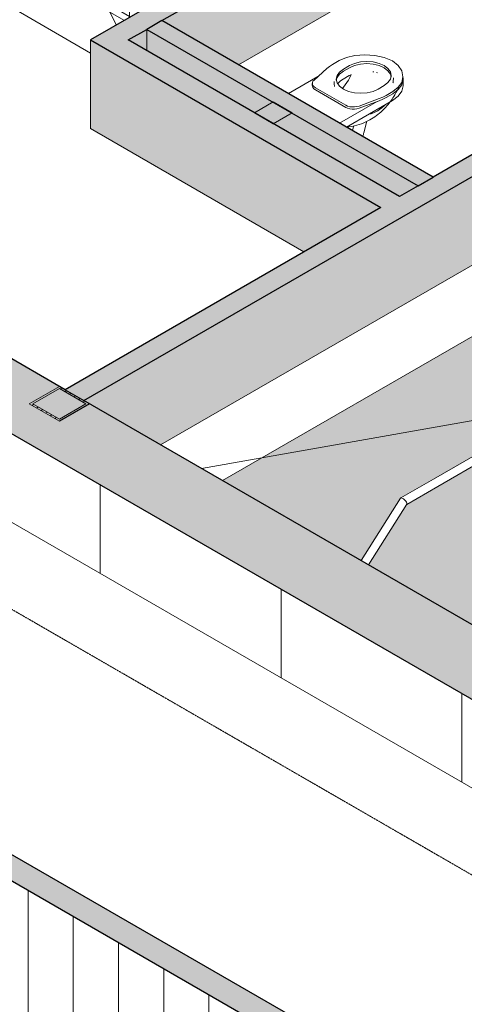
# Model space of a CAD drawing. Header units: millimetres. Extents: x 2807 to 348062, y -35711 to 43067.
# Tile 104 of 191: x 118092 to 120178, y -8248 to -3627. Entities that reach past the tile are written whole.
import ezdxf

# ---------------------------------------------------------------- set-up
doc = ezdxf.new("R2010")
doc.units = ezdxf.units.MM
doc.linetypes.add('Hidden', pattern=[7.14375, 4.7625, -2.38125])
doc.linetypes.add('THO_hhidden', pattern=[2.5, 1.5, -1])
doc.layers.add('A-DETL', color=7, linetype='Continuous', lineweight=13, true_color=0x00a600)
for name, color, linetype, lineweight in [('A-FLOR', 7, 'Continuous', 18), ('A-FLOR-HRAL', 7, 'Continuous', 13), ('A-GENM', 7, 'Continuous', 13), ('A-WALL', 7, 'Continuous', 25), ('A-WALL-PATT', 7, 'Continuous', 25), ('I-WALL', 7, 'Continuous', 18), ('P-SANR-FIXT', 7, 'Continuous', 13), ('S-COLS', 7, 'Continuous', 13)]:
    doc.layers.add(name, color=color, linetype=linetype, lineweight=lineweight)

# ---------------------------------------------------------------- blocks, each defined once
blk = doc.blocks.new('NLRS_33_GM_WPB_vloeropening schacht rechthoek met hap_gen_tho - 3475x6537_5-2434468-01 isometrie 1e verdieping _plotview_')
at = {"layer": 'A-GENM'}
for p, q in [((34872.2, -4175.4), (32365.4, -5622.7)), ((32556.9, -5733.2), (38047.1, -4763.7))]:
    blk.add_line(p, q, dxfattribs=at)
blk = doc.blocks.new('NLRS_32_DO_UN_deur_gen_tho - deur met glasvlak_ rechtsdraaiend-V490-01 isometrie 1e verdieping _plotview_')
at = {"layer": 'A-GENM'}
h = blk.add_hatch(dxfattribs=at)
h.set_pattern_fill('FP_16', color=256, style=0, pattern_type=2)
h.set_pattern_definition([(30, (3507.01, 1220.57), (-90.51002, 52.25596), [])])
h.paths.add_polyline_path([(32297.9, -3526.5), (32326.2, -3510.2), (32248.4, -3465.3), (32220.1, -3481.6)])
h.paths.add_polyline_path([(31718.1, -3191.8), (31746.4, -3175.4), (31668.6, -3130.5), (31640.3, -3146.9)])
at = {"layer": 'A-GENM', "lineweight": 18}
for p, q in [((31668.6, -3130.5), (31640.3, -3146.9)), ((31746.4, -3175.4), (31668.6, -3130.5)), ((31640.3, -3146.9), (31718.1, -3191.8)), ((31718.1, -3191.8), (31746.4, -3175.4)), ((32248.4, -3465.3), (32220.1, -3481.6)), ((32326.2, -3510.2), (32248.4, -3465.3)), ((32220.1, -3481.6), (32297.9, -3526.5)), ((32297.9, -3526.5), (32326.2, -3510.2))]:
    blk.add_line(p, q, dxfattribs=at)
at = {"layer": 'A-GENM'}
for p, q in [((31640.3, -3146.9), (31640.3, -3554.7)), ((31746.4, -3175.4), (31746.4, -3186.1)), ((31718.1, -3354.6), (31718.1, -3191.8)), ((31718.1, -3354.6), (31730.1, -3347.7)), ((32196.1, -3630.6), (31718.1, -3354.6)), ((32014.2, -3362.7), (32158, -3652.6)), ((32042.4, -3346.4), (32049.8, -3361.3)), ((32042.4, -3346.4), (32049.8, -3361.3)), ((32220.1, -3481.6), (32220.1, -3616.8)), ((31640.3, -3554.7), (32037, -3783.7))]:
    blk.add_line(p, q, dxfattribs=at)
at = {"layer": 'A-GENM', "color": 252, "true_color": 0x879191}
for p, q in [((31746.4, -3186.1), (31746.4, -3194.2)), ((32049.8, -3361.3), (32055.5, -3372.7)), ((32049.8, -3361.3), (32055.5, -3372.7))]:
    blk.add_line(p, q, dxfattribs=at)
at = {"layer": 'A-GENM', "color": 253, "true_color": 0xa1a1a1}
for p, q in [((31746.4, -3194.2), (31746.4, -3338.3)), ((31730.1, -3347.7), (31746.4, -3338.3)), ((31746.4, -3338.3), (32220.1, -3611.8)), ((32055.5, -3372.7), (32155.8, -3574.7)), ((32055.5, -3372.7), (32155.8, -3574.7))]:
    blk.add_line(p, q, dxfattribs=at)
blk = doc.blocks.new('NLRS_28_SCO_UN_koker_gen_bcb - K200_200_12_5-V495-01 isometrie 1e verdieping _plotview_')
at = {"layer": 'S-COLS'}
h = blk.add_hatch(dxfattribs=at)
h.set_pattern_fill('FP_15', color=256, style=0, pattern_type=2)
h.set_pattern_definition([(30, (3507.014, 1220.566), (-42.42629, 24.494494), []), (30, (3507.014, 1244.815), (-42.42629, 24.494494), [])])
h.paths.add_polyline_path([(31890.3, -5511.6), (32031.7, -5430), (31890.3, -5348.3), (31748.9, -5430), (31848.6, -5487.6)])
h.paths.add_polyline_path([(31890.3, -5501.4), (31766.5, -5430), (31890.3, -5358.5), (32014, -5430)])
at = {"layer": 'S-COLS', "lineweight": 18}
for p, q in [((31890.3, -5348.3), (31748.9, -5430)), ((31766.5, -5430), (31890.3, -5358.5)), ((31916.8, -5363.6), (31890.3, -5348.3)), ((31890.3, -5358.5), (32014, -5430)), ((31748.9, -5430), (31890.3, -5511.6)), ((31890.3, -5501.4), (31766.5, -5430)), ((31890.3, -5511.6), (32031.7, -5430)), ((32014, -5430), (31890.3, -5501.4)), ((32031.7, -5430), (32005.2, -5414.7))]:
    blk.add_line(p, q, dxfattribs=at)
blk = doc.blocks.new('NLRS_74_PF_UN_wandtoilet combinatie miva mgw7v1ps_gen_bcb - wandtoilet combinatie MIVA-2191192-01 isometrie 1e verdieping _plotview_')
at = {"layer": 'P-SANR-FIXT'}
for p, q in [((33203.4, -3819.4), (33172.3, -3837.4)), ((33145.6, -3856.4), (33085.2, -3910.5)), ((33223.2, -3859), (33251.4, -3842.7)), ((33251.4, -3852.9), (33223.2, -3869.2)), ((33365.3, -3872.7), (33360.9, -3872.1)), ((33382.6, -3876.5), (33377.8, -3875.3)), ((33103.2, -3894.4), (32964.7, -3974.4)), ((33077.2, -3926.1), (33077.2, -3936.3)), ((33250.3, -3889.8), (33222, -3906.1)), ((33222, -3906.1), (33250.3, -3889.8)), ((33258, -3885.7), (33250.3, -3889.8)), ((33252.8, -3898.1), (33259.5, -3884.7)), ((33502.7, -3905.1), (33497, -3932.2)), ((33497, -3932.2), (33497, -3922)), ((33502.7, -3905.2), (33502.7, -3895)), ((33502.8, -3937.4), (33502.8, -3900.7)), ((33091.9, -3946.5), (33234.2, -4028.7)), ((33234.2, -4038.9), (33091.9, -3956.7)), ((33414.1, -3936.6), (33385.8, -3952.9)), ((33423.3, -3982.3), (33454.4, -3964.3)), ((33205.1, -4113.2), (33382.3, -4010.9)), ((33453, -4006.8), (33236.9, -4131.5)), ((33296.7, -4032.6), (33390.3, -3997.7)), ((33390.3, -4007.9), (33296.7, -4042.8)), ((33454.4, -3974.5), (33423.3, -3992.5)), ((33319.1, -4158), (33333.3, -4102.8)), ((33271.5, -4125.3), (33266.1, -4146.5)), ((33266.1, -4146.5), (33271.5, -4125.3))]:
    blk.add_line(p, q, dxfattribs=at)
for points in [[(33276.8, -3794.8, 0), (33237.3, -3804.3, 0), (33203.4, -3819.4, 0)], [(33251.4, -3842.7, 0), (33275.3, -3832.1, 0), (33303, -3825.5, 0), (33332.8, -3823.2, 0), (33362.5, -3825.5, 0), (33390.3, -3832.1, 0), (33414.1, -3842.7, 0), (33432.3, -3856.4, 0), (33443.8, -3872.5, 0), (33447.8, -3889.6, 0), (33443.8, -3906.8, 0), (33432.3, -3922.8, 0), (33414.1, -3936.6, 0)], [(33447.4, -3894.7, 0), (33443.8, -3882.7, 0), (33432.3, -3866.6, 0), (33414.1, -3852.9, 0), (33390.3, -3842.3, 0), (33362.5, -3835.7, 0), (33332.8, -3833.5, 0), (33303, -3835.7, 0), (33275.3, -3842.3, 0), (33251.4, -3852.9, 0)], [(33453, -3820.2, 0), (33414.4, -3804.6, 0), (33370.4, -3794.9, 0), (33323.6, -3791.5, 0), (33276.8, -3794.8, 0)], [(33497, -3922, 0), (33502.7, -3894.9, 0), (33496.9, -3867.9, 0), (33480, -3842.5, 0), (33453, -3820.2, 0)], [(33172.3, -3837.4, 0), (33158.1, -3846.5, 0), (33145.6, -3856.4, 0)], [(33385.8, -3952.9, 0), (33362, -3963.5, 0), (33334.2, -3970.1, 0), (33304.5, -3972.4, 0), (33274.7, -3970.1, 0), (33247, -3963.5, 0), (33223.2, -3952.9, 0), (33204.9, -3939.2, 0), (33193.4, -3923.2, 0), (33189.5, -3906, 0), (33193.4, -3888.8, 0), (33204.9, -3872.8, 0), (33223.2, -3859, 0)], [(33223.2, -3869.2, 0), (33204.9, -3883, 0), (33193.4, -3899, 0), (33189.8, -3911, 0)], [(33085.2, -3910.5, 0), (33080.2, -3916.3, 0), (33077.6, -3922.7, 0), (33077.5, -3929.2, 0), (33080, -3935.5, 0), (33084.9, -3941.4, 0), (33091.9, -3946.5, 0)], [(33179.5, -3917, 0), (33179.5, -3921.2, 0), (33179.8, -3925.3, 0), (33180.1, -3929.2, 0), (33180.5, -3933, 0), (33181, -3936.7, 0), (33181.6, -3940.2, 0)], [(33222, -3906.1, 0), (33210.1, -3914.2, 0), (33200.6, -3923.2, 0), (33196.7, -3928.1, 0)], [(33196.7, -3928.1, 0), (33200.6, -3923.2, 0), (33210.1, -3914.2, 0), (33222, -3906.1, 0)], [(33231.8, -3933, 0), (33239.5, -3922.3, 0), (33246.4, -3910.6, 0), (33252.8, -3898.1, 0)], [(33252.8, -3898.1, 0), (33246.4, -3910.6, 0), (33239.5, -3922.3, 0), (33231.8, -3933, 0)], [(33454.4, -3964.3, 0), (33480.5, -3944.7, 0), (33497, -3922, 0)], [(33455.5, -3924, 0), (33456, -3921.5, 0), (33456.8, -3916.5, 0), (33457.3, -3911.6, 0), (33457.6, -3906.9, 0), (33457.7, -3902.4, 0), (33457.8, -3900.7, 0)], [(33091.9, -3956.7, 0), (33084.9, -3951.6, 0), (33080, -3945.8, 0), (33077.5, -3939.4, 0), (33077.5, -3933.6, 0)], [(33218.9, -3949.9, 0), (33223.4, -3943.8, 0), (33231.8, -3933, 0)], [(33231.8, -3933, 0), (33223.4, -3943.8, 0), (33218.9, -3949.9, 0)], [(33249, -4129.9, 0), (33262, -4128, 0), (33274.4, -4125.5, 0), (33286.3, -4122.6, 0), (33297.6, -4119.2, 0), (33308.4, -4115.5, 0), (33318.6, -4111.5, 0), (33328.4, -4107.2, 0), (33337.7, -4102.6, 0), (33346.6, -4097.9, 0), (33355, -4093, 0), (33363.1, -4087.9, 0), (33370.8, -4082.7, 0), (33378.2, -4077.4, 0), (33385.3, -4072, 0), (33392.1, -4066.5, 0), (33398.6, -4060.8, 0), (33404.9, -4055.1, 0), (33410.9, -4049.4, 0), (33416.6, -4043.5, 0), (33422.2, -4037.6, 0), (33427.6, -4031.5, 0), (33432.7, -4025.4, 0), (33437.7, -4019.3, 0), (33442.5, -4013, 0), (33447.1, -4006.7, 0), (33451.5, -4000.3, 0), (33455.8, -3993.8, 0), (33459.9, -3987.2, 0), (33463.9, -3980.6, 0), (33467.7, -3973.8, 0), (33471.4, -3967, 0), (33474.9, -3960.1, 0), (33478.2, -3953, 0), (33481.4, -3945.9, 0), (33482, -3944.4, 0)], [(33502.8, -3937.4, 0), (33497, -3962.8, 0), (33480, -3986.5, 0), (33453, -4006.8, 0)], [(33497, -3932.2, 0), (33480.5, -3955, 0), (33454.4, -3974.5, 0)], [(33390.3, -3997.7, 0), (33407.5, -3990.5, 0), (33423.3, -3982.3, 0)], [(33423.3, -3992.5, 0), (33407.5, -4000.7, 0), (33390.3, -4007.9, 0)], [(33234.2, -4028.7, 0), (33243.1, -4032.8, 0), (33253.2, -4035.6, 0), (33264.3, -4037, 0), (33275.6, -4037, 0), (33286.6, -4035.4, 0), (33296.7, -4032.6, 0)], [(33296.7, -4042.8, 0), (33286.6, -4045.7, 0), (33275.6, -4047.2, 0), (33264.3, -4047.2, 0), (33253.2, -4045.8, 0), (33243.1, -4043, 0), (33234.2, -4038.9, 0)], [(33342.8, -4071.2, 0), (33353.7, -4068.7, 0), (33377.9, -4058.4, 0), (33381.4, -4056.3, 0)], [(33417.1, -4028.1, 0), (33411.6, -4033.4, 0), (33384.4, -4054.5, 0), (33356.9, -4067.7, 0), (33343.2, -4071.1, 0)], [(33382.5, -4055.7, 0), (33402.1, -4041.7, 0), (33416.9, -4028.3, 0)], [(33238.2, -4130.8, 0), (33247.2, -4130.1, 0), (33249, -4129.9, 0)], [(33314.1, -4173.8, 0), (33315.6, -4169.7, 0), (33316.9, -4165.5, 0), (33318.1, -4161.4, 0), (33319.1, -4158, 0)]]:
    blk.add_polyline3d(points, dxfattribs=at)
blk = doc.blocks.new('NLRS_33_GM_WPB_vloeropening schacht rechthoek_gen_tho - 125x125-V584-01 isometrie 1e verdieping _plotview_')
at = {"layer": 'A-GENM', "true_color": 0xc8fac8, "transparency": 33554483}
blk.add_hatch(color=254, dxfattribs=at).paths.add_polyline_path([(32894.3, -4115.4), (32982.7, -4064.4), (32894.3, -4013.4), (32806, -4064.4)])
at = {"layer": 'A-GENM'}
for p, q in [((32894.3, -4013.4), (32806, -4064.4)), ((32982.7, -4064.4), (32894.3, -4013.4)), ((32806, -4064.4), (32894.3, -4115.4)), ((32894.3, -4115.4), (32982.7, -4064.4))]:
    blk.add_line(p, q, dxfattribs=at)
blk = doc.blocks.new('Railing - Railing-2349056-01 isometrie 1e verdieping _plotview_')
at = {"layer": 'A-FLOR-HRAL'}
h = blk.add_hatch(dxfattribs=at)
h.set_pattern_fill('FP_18', color=256, style=0, pattern_type=2)
h.set_pattern_definition([(150, (3507.014, 1220.566), (-16.970817, -9.798317), [])])
h.paths.add_polyline_path([(35294.2, -3544.7), (35309.9, -3542.3), (35324.1, -3535.2), (35331.3, -3526), (35331.6, -3523.1), (35322, -3515.4), (35307.1, -3515.9), (35291.7, -3521.6), (35281.7, -3530.5), (35280, -3536.5), (35289.6, -3544.2)])
for p, q in [((35281.8, -3530.4), (34131.8, -5344)), ((34171.2, -5356.5), (35329.8, -3529.2)), ((34131.5, -5345), (34131.5, -5503.1)), ((34171.5, -5526.2), (34171.5, -5355.5)), ((34131.5, -5503.1), (33646.5, -5783.1)), ((33666.5, -5817.7), (34171.5, -5526.2)), ((33646.5, -5783.1), (33492.5, -5872)), ((33520, -5902.3), (33666.5, -5817.7)), ((33491.7, -5872.8), (33306, -6165.7)), ((33340.6, -6185.7), (33520.8, -5901.5))]:
    blk.add_line(p, q, dxfattribs=at)
for points in [[(35291.7, -3521.6, 0), (35287.5, -3524.4, 0), (35284.1, -3527.4, 0), (35281.7, -3530.5, 0), (35280.3, -3533.6, 0), (35280, -3536.5, 0), (35280.9, -3539.1, 0), (35282.8, -3541.3, 0), (35285.8, -3543.1, 0), (35289.6, -3544.2, 0), (35294.2, -3544.7, 0), (35299.2, -3544.5, 0), (35304.6, -3543.7, 0), (35309.9, -3542.3, 0), (35315.2, -3540.4, 0), (35320, -3538, 0)], [(35320, -3538, 0), (35324.1, -3535.2, 0), (35327.5, -3532.2, 0), (35330, -3529.1, 0), (35331.3, -3526, 0), (35331.6, -3523.1, 0), (35330.7, -3520.5, 0), (35328.8, -3518.2, 0), (35325.8, -3516.5, 0), (35322, -3515.4, 0), (35317.5, -3514.9, 0), (35312.4, -3515.1, 0), (35307.1, -3515.9, 0), (35301.7, -3517.3, 0), (35296.5, -3519.2, 0), (35291.7, -3521.6, 0)], [(34165.7, -5358.4, 0), (34161.5, -5358.3, 0), (34156.7, -5357.7, 0), (34151.5, -5356.5, 0), (34146.3, -5354.9, 0), (34141.5, -5353, 0), (34137.4, -5350.9, 0), (34134.2, -5348.8, 0), (34132.2, -5346.8, 0), (34131.5, -5345, 0), (34132.2, -5343.5, 0)], [(34171.2, -5356.5, 0), (34170.8, -5357, 0), (34168.8, -5357.9, 0), (34165.7, -5358.4, 0)], [(34165.7, -5522.8, 0), (34161.5, -5520.4, 0), (34156.7, -5517.6, 0), (34151.5, -5514.6, 0), (34146.3, -5511.6, 0), (34141.5, -5508.8, 0), (34137.4, -5506.5, 0), (34134.2, -5504.6, 0), (34132.2, -5503.5, 0), (34131.5, -5503.1, 0)], [(34171.5, -5526.2, 0), (34170.8, -5525.8, 0), (34168.8, -5524.6, 0), (34165.7, -5522.8, 0)], [(33520.4, -5895.3, 0), (33518.5, -5891.6, 0), (33515.9, -5887.6, 0), (33512.5, -5883.5, 0), (33508.8, -5879.7, 0), (33504.8, -5876.4, 0), (33501, -5873.9, 0), (33497.5, -5872.2, 0), (33494.6, -5871.6, 0), (33492.5, -5872, 0), (33491.4, -5873.5, 0)], [(33520.8, -5901.5, 0), (33521.1, -5900.9, 0), (33521.3, -5898.5, 0), (33520.4, -5895.3, 0)]]:
    blk.add_polyline3d(points, dxfattribs=at)
blk = doc.blocks.new('Top Rail Type - Top Rail_Internal_-2349082-01 isometrie 1e verdieping _plotview_')
at = {"layer": 'A-FLOR-HRAL'}
for p, q in [((35281.8, -3530.4), (34131.8, -5344)), ((34171.2, -5356.5), (35329.8, -3529.2)), ((34131.5, -5345), (34131.5, -5503.1)), ((34171.5, -5526.2), (34171.5, -5355.5)), ((34131.5, -5503.1), (33646.5, -5783.1)), ((33666.5, -5817.7), (34171.5, -5526.2)), ((33646.5, -5783.1), (33492.5, -5872)), ((33520, -5902.3), (33666.5, -5817.7)), ((33491.7, -5872.8), (33306, -6165.7)), ((33340.6, -6185.7), (33520.8, -5901.5))]:
    blk.add_line(p, q, dxfattribs=at)
for points in [[(35291.7, -3521.6, 0), (35287.5, -3524.4, 0), (35284.1, -3527.4, 0), (35281.7, -3530.5, 0), (35280.3, -3533.6, 0), (35280, -3536.5, 0), (35280.9, -3539.1, 0), (35282.8, -3541.3, 0), (35285.8, -3543.1, 0), (35289.6, -3544.2, 0), (35294.2, -3544.7, 0), (35299.2, -3544.5, 0), (35304.6, -3543.7, 0), (35309.9, -3542.3, 0), (35315.2, -3540.4, 0), (35320, -3538, 0)], [(35320, -3538, 0), (35324.1, -3535.2, 0), (35327.5, -3532.2, 0), (35330, -3529.1, 0), (35331.3, -3526, 0), (35331.6, -3523.1, 0), (35330.7, -3520.5, 0), (35328.8, -3518.2, 0), (35325.8, -3516.5, 0), (35322, -3515.4, 0), (35317.5, -3514.9, 0), (35312.4, -3515.1, 0), (35307.1, -3515.9, 0), (35301.7, -3517.3, 0), (35296.5, -3519.2, 0), (35291.7, -3521.6, 0)], [(34165.7, -5358.4, 0), (34161.5, -5358.3, 0), (34156.7, -5357.7, 0), (34151.5, -5356.5, 0), (34146.3, -5354.9, 0), (34141.5, -5353, 0), (34137.4, -5350.9, 0), (34134.2, -5348.8, 0), (34132.2, -5346.8, 0), (34131.5, -5345, 0), (34132.2, -5343.5, 0)], [(34171.2, -5356.5, 0), (34170.8, -5357, 0), (34168.8, -5357.9, 0), (34165.7, -5358.4, 0)], [(34165.7, -5522.8, 0), (34161.5, -5520.4, 0), (34156.7, -5517.6, 0), (34151.5, -5514.6, 0), (34146.3, -5511.6, 0), (34141.5, -5508.8, 0), (34137.4, -5506.5, 0), (34134.2, -5504.6, 0), (34132.2, -5503.5, 0), (34131.5, -5503.1, 0)], [(34171.5, -5526.2, 0), (34170.8, -5525.8, 0), (34168.8, -5524.6, 0), (34165.7, -5522.8, 0)], [(33520.4, -5895.3, 0), (33518.5, -5891.6, 0), (33515.9, -5887.6, 0), (33512.5, -5883.5, 0), (33508.8, -5879.7, 0), (33504.8, -5876.4, 0), (33501, -5873.9, 0), (33497.5, -5872.2, 0), (33494.6, -5871.6, 0), (33492.5, -5872, 0), (33491.4, -5873.5, 0)], [(33520.8, -5901.5, 0), (33521.1, -5900.9, 0), (33521.3, -5898.5, 0), (33520.4, -5895.3, 0)]]:
    blk.add_polyline3d(points, dxfattribs=at)

msp = doc.modelspace()

# ---------------------------------------------------------------- hatches: boundary and pattern name
at = {"layer": 'A-WALL-PATT', "lineweight": 18, "true_color": 0x808080}
for points in [[(135015.2, -15362.7), (135319.3, -15187.1), (111560.5, -1470), (111256.4, -1645.5), (134802.8, -15240)], [(133192.4, -16408.7), (133298.5, -16347.5), (109545.2, -2633.5), (109439.2, -2694.7), (132348.5, -15921.5)]]:
    msp.add_hatch(color=8, dxfattribs=at).paths.add_polyline_path(points)
at = {"layer": 'A-WALL-PATT', "lineweight": 13, "true_color": 0x808080}
h = msp.add_hatch(dxfattribs=at)
h.set_pattern_fill('FP_11', color=8, style=0, pattern_type=2)
h.set_pattern_definition([(90, (135439.5, -16023.6), (-848.528, 489.898), [])])
h.paths.add_polyline_path([(135015.2, -15778.7), (135015.2, -15362.7), (111256.4, -1645.5), (111256.4, -2061.5), (134802.8, -15656)])
at = {"layer": 'A-WALL-PATT', "lineweight": 18, "true_color": 0xafafaf}
h = msp.add_hatch(color=253, dxfattribs=at)
h.paths.add_polyline_path([(118513.1, -3773.5), (119583, -3155.9), (119494.6, -3104.8), (118424.7, -3722.5)])
h.paths.add_polyline_path([(120314.1, -2733.7), (120646.8, -2541.6), (120558.4, -2490.6), (120225.7, -2682.7), (120228.9, -2684.5)])
h.paths.add_polyline_path([(121495.3, -2051.7), (121654.4, -1959.9), (121566, -1908.9), (121406.9, -2000.7)])
at = {"layer": 'A-WALL-PATT', "true_color": 0xf0f0f0}
h = msp.add_hatch(color=7, dxfattribs=at)
h.paths.add_polyline_path([(119119.1, -3839.6), (119583, -3571.8), (119583, -3155.9), (118758.8, -3631.7), (119009.5, -3776.4)])
h.paths.add_polyline_path([(118688.1, -3772.5), (118688.1, -3672.5), (118601.5, -3722.5), (118671.3, -3762.8)])
h.paths.add_polyline_path([(120314.1, -3149.7), (120399.3, -3100.5), (120399.3, -2684.5), (120314.1, -2733.7), (120314.1, -3100.5)])
h.paths.add_polyline_path([(120646.8, -2725.4), (120646.8, -2541.6), (120487.7, -2633.5), (120576.1, -2684.5)])
h.paths.add_polyline_path([(121495.3, -2467.7), (121654.4, -2375.9), (121654.4, -1959.9), (121495.3, -2051.7), (121495.3, -2375.9)])
at = {"layer": 'A-WALL-PATT', "lineweight": 13, "true_color": 0x808080}
h = msp.add_hatch(dxfattribs=at)
h.set_pattern_fill('FP_14', color=8, style=0, pattern_type=2)
h.set_pattern_definition([(90, (133192.43, -16824.66), (-212.132, 122.474), [])])
h.paths.add_polyline_path([(133192.4, -17159.4), (133192.4, -16408.7), (109439.2, -2694.7), (109439.2, -3445.5), (132725.8, -16890)])
at = {"layer": 'A-WALL-PATT', "lineweight": 18, "true_color": 0xafafaf}
for points in [[(118392.9, -5414.7), (123015.6, -2745.8), (122927.2, -2694.7), (118304.5, -5363.7), (118312.9, -5368.5)], [(119960.9, -4407.3), (120031.6, -4366.5), (118758.8, -3631.7), (118688.1, -3672.5), (119811.5, -4321.1)], [(119785.9, -4508.4), (119874.3, -4457.3), (118601.5, -3722.5), (118513.1, -3773.5), (119463.5, -4322.2)]]:
    msp.add_hatch(color=253, dxfattribs=at).paths.add_polyline_path(points)
at = {"layer": 'A-WALL-PATT', "true_color": 0xf0f0f0}
for points in [[(118753.1, -5622.7), (121260.9, -4174.8), (121675.2, -3524.4), (121689.4, -3517.3), (121706.6, -3515.1), (121712, -3517.3), (121719.3, -3523.1), (121717.7, -3529.1), (121335.5, -4131.7), (122062.8, -3711.8), (122062.8, -3703.7), (122218.3, -3613.9), (122225.4, -3618), (123015.6, -3161.7), (123015.6, -2745.8), (118392.9, -5414.7), (118560.8, -5511.6)], [(119874.3, -4457.3), (119958.7, -4406.1), (118688.1, -3672.5), (118689.9, -3773.5), (119869.5, -4454.6)], [(118513.1, -4189.5), (118513.1, -3773.5), (118424.7, -3722.5), (118424.7, -4138.5)], [(119425.7, -4716.4), (119785.9, -4508.4), (118513.1, -3773.5), (118513.1, -4189.5), (119407.2, -4705.7)]]:
    msp.add_hatch(color=7, dxfattribs=at).paths.add_polyline_path(points)
at = {"layer": 'A-WALL-PATT', "lineweight": 18, "true_color": 0xf0f0f0}
h = msp.add_hatch(color=7, dxfattribs=at)
h.paths.add_polyline_path([(120227.6, -6474), (120507.1, -6312.6), (120507.1, -6157.1), (120662.7, -6066.8), (120662.7, -5911.7), (120818.3, -5821.9), (120818.3, -5666.4), (120973.8, -5576.6), (120973.8, -5421), (121129.4, -5331.2), (121129.4, -5175.7), (121285, -5085.9), (121285, -4930.4), (121327.4, -4905.9), (121327.4, -4471.2), (121000.6, -4659.8), (120559.3, -5358.4), (120558.6, -5526.6), (119906.3, -5905), (119728.3, -6185.7), (120127.1, -6415.9)])
h.paths.add_polyline_path([(119693.8, -6165.7), (119882.3, -5870.8), (120519.3, -5503.1), (120519.9, -5343.5), (120926.1, -4702.9), (119043.1, -5790.1), (119522.3, -6066.8)])
h.paths.add_polyline_path([(122388.3, -5945.2), (122989.1, -5598.4), (122989.1, -4997.8), (122416.3, -5901.1)])
h.paths.add_polyline_path([(121495.3, -4653.4), (121596.1, -4595.2), (121596.1, -4439.7), (121751.7, -4349.9), (121751.7, -4226.2), (121495.3, -4374.2), (121495.3, -4595.2)])

# ---------------------------------------------------------------- linework, layer by layer
at = {"layer": 'A-DETL', "color": 7, "linetype": 'THO_hhidden'}
msp.add_line((110902.9, -2265.6), (134661.7, -15982.8), dxfattribs=at)
at = {"layer": 'A-FLOR'}
msp.add_line((118753.1, -5622.7), (121259.9, -4175.4), dxfattribs=at)
at = {"layer": 'A-WALL'}
for p, q in [((118758.8, -3631.7), (118688.1, -3672.5)), ((119960.9, -4407.3), (120031.6, -4366.5)), ((118304.5, -5363.7), (118392.9, -5414.7))]:
    msp.add_line(p, q, dxfattribs=at)
at = {"layer": 'I-WALL', "lineweight": 25}
for p, q in [((138607.3, -19412.5), (104241.9, 428.4)), ((104135.9, 367.1), (138501.2, -19473.7)), ((111256.4, -1645.5), (135015.2, -15362.7)), ((118392.9, -5414.7), (123015.6, -2745.8)), ((118758.8, -3631.7), (119583, -3155.9)), ((118304.5, -5363.7), (114786.7, -3332.6)), ((121672.1, -3419.4), (120031.6, -4366.5)), ((118711.1, -3557.2), (118424.7, -3722.5)), ((120031.6, -4366.5), (118758.8, -3631.7)), ((118601.5, -3722.5), (118688.1, -3672.5)), ((118688.1, -3672.5), (119960.9, -4407.3)), ((118424.7, -3722.5), (119785.9, -4508.4)), ((119874.3, -4457.3), (118601.5, -3722.5)), ((119960.9, -4407.3), (119874.3, -4457.3)), ((119785.9, -4508.4), (118304.5, -5363.7)), ((120850.1, -6833.4), (118392.9, -5414.7))]:
    msp.add_line(p, q, dxfattribs=at)
at = {"layer": 'I-WALL'}
for p, q in [((111256.4, -2061.5), (135015.2, -15778.7)), ((119119.1, -3839.6), (119583, -3571.8)), ((118688.1, -3672.5), (118688.1, -3772.5)), ((118424.7, -4138.5), (118424.7, -3722.5)), ((118424.7, -4138.5), (119425.7, -4716.4)), ((120925.1, -4703.4), (119043.1, -5790.1))]:
    msp.add_line(p, q, dxfattribs=at)

# ---------------------------------------------------------------- block references
at = {"layer": 'A-FLOR-HRAL'}
for name in ['Railing - Railing-2349056-01 isometrie 1e verdieping _plotview_', 'Top Rail Type - Top Rail_Internal_-2349082-01 isometrie 1e verdieping _plotview_']:
    msp.add_blockref(name, (86387.7, 0), dxfattribs=at)
at = {"layer": 'A-GENM'}
for name in ['NLRS_32_DO_UN_deur_gen_tho - deur met glasvlak_ rechtsdraaiend-V490-01 isometrie 1e verdieping _plotview_', 'NLRS_33_GM_WPB_vloeropening schacht rechthoek met hap_gen_tho - 3475x6537_5-2434468-01 isometrie 1e verdieping _plotview_', 'NLRS_33_GM_WPB_vloeropening schacht rechthoek_gen_tho - 125x125-V584-01 isometrie 1e verdieping _plotview_']:
    msp.add_blockref(name, (86387.7, 0), dxfattribs=at)
at = {"layer": 'P-SANR-FIXT'}
msp.add_blockref('NLRS_74_PF_UN_wandtoilet combinatie miva mgw7v1ps_gen_bcb - wandtoilet combinatie MIVA-2191192-01 isometrie 1e verdieping _plotview_', (86387.7, 0), dxfattribs=at)
at = {"layer": 'S-COLS', "linetype": 'Hidden'}
msp.add_blockref('NLRS_28_SCO_UN_koker_gen_bcb - K200_200_12_5-V495-01 isometrie 1e verdieping _plotview_', (86387.7, 0), dxfattribs=at)

doc.saveas('drawing.dxf')
